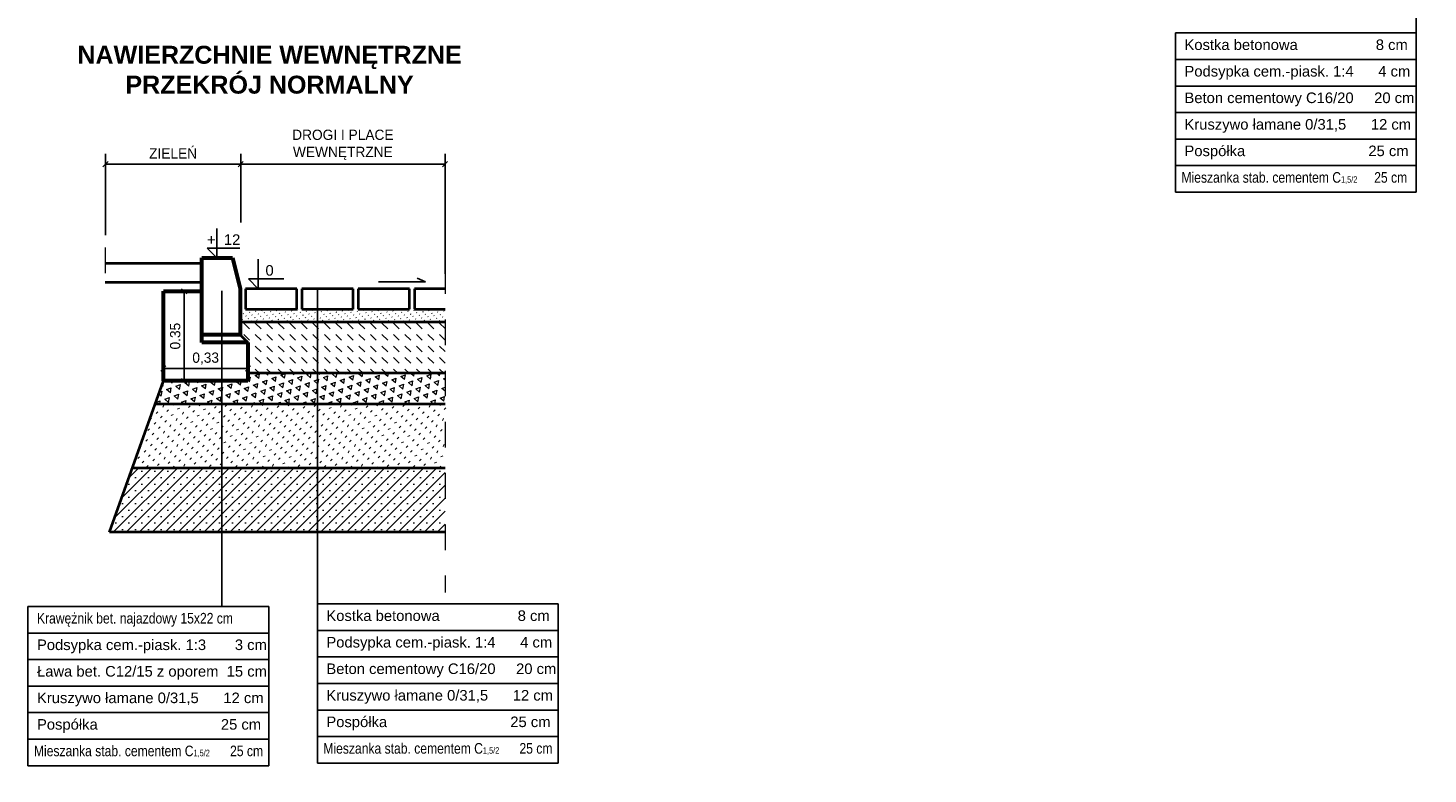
# Model space of a CAD drawing. Header units: millimetres. Extents: x 104.4 to 145.9, y 287.2 to 338.2.
# Tile 10 of 12: x 133.5 to 139, y 311.7 to 314.6. Entities that reach past the tile are written whole.
import ezdxf

# ---------------------------------------------------------------- set-up
doc = ezdxf.new("R2010")
doc.units = ezdxf.units.MM
doc.linetypes.add('DASHED2', pattern=[9.525, 6.35, -3.175])
doc.layers.get('0').update_dxf_attribs({"lineweight": 40})
for name, color, linetype, lineweight in [('beton', 5, 'Continuous', 60), ('kostka', 7, 'Continuous', 40), ('opis', 7, 'Continuous', 25), ('POSPÓŁKA', 1, 'Continuous', 40), ('wymiary', 5, 'Continuous', 15), ('wypełnienie', 3, 'Continuous', 13)]:
    doc.layers.add(name, color=color, linetype=linetype, lineweight=lineweight)
doc.dimstyles.new('Copy of ISO-25', dxfattribs={"dimtxt": 0.04, "dimasz": 0.02, "dimexe": 0.04, "dimexo": 0.06, "dimgap": 0.015, "dimtad": 1, "dimtxsty": 'Standard', "dimblk": 'OBLIQUE', "dimcen": 2.5, "dimadec": 0, "dimazin": 0, "dimtfac": 1, "dimtmove": 0, "dimatfit": 3, "dimfxl": 1, "dimarcsym": 0})

# ---------------------------------------------------------------- blocks, each defined once
blk = doc.blocks.new('_Oblique')
at = {"layer": 'beton', "color": 0, "lineweight": -2}
blk.add_line((-0.5, -0.5), (0.5, 0.5), dxfattribs=at)
blk = doc.blocks.new('*D1147')
at = {"layer": 'Defpoints', "color": 0, "transparency": 16777216}
for p in [(135.1423, 314.1016), (134.3452, 313.8135), (135.1423, 313.6138)]:
    blk.add_point(p, dxfattribs=at)
at = {"layer": 'wymiary', "color": 0, "lineweight": -2, "transparency": 16777216}
for p, q in [((134.3452, 313.8735), (134.3452, 314.1416)), ((135.1423, 313.6738), (135.1423, 314.1416)), ((134.3452, 314.1016), (135.1423, 314.1016))]:
    blk.add_line(p, q, dxfattribs=at)
at = {"layer": 'wymiary', "color": 0, "lineweight": -2, "transparency": 16777216, "xscale": 0.02, "yscale": 0.02, "zscale": 0.02, "rotation": 180}
blk.add_blockref('_Oblique', (134.3452, 314.1016), dxfattribs=at)
at = {"layer": 'wymiary', "color": 0, "lineweight": -2, "transparency": 16777216, "xscale": 0.02, "yscale": 0.02, "zscale": 0.02}
blk.add_blockref('_Oblique', (135.1423, 314.1016), dxfattribs=at)
at = {"layer": 'wymiary', "color": 0, "transparency": 16777216, "insert": (134.7437, 314.1766), "char_height": 0.04, "attachment_point": 5}
blk.add_mtext('DROGI I PLACE\\PWEWNĘTRZNE ', dxfattribs=at)
blk = doc.blocks.new('*D1148')
at = {"layer": 'Defpoints', "color": 0, "transparency": 16777216}
for p in [(134.0437, 313.6053), (134.0437, 313.2553), (134.125, 313.2553)]:
    blk.add_point(p, dxfattribs=at)
at = {"layer": 'wymiary', "color": 0, "lineweight": -2, "transparency": 16777216}
for p, q in [((134.1037, 313.6053), (134.165, 313.6053)), ((134.125, 313.6053), (134.125, 313.2553)), ((134.1037, 313.2553), (134.165, 313.2553))]:
    blk.add_line(p, q, dxfattribs=at)
at = {"layer": 'wymiary', "color": 0, "lineweight": -2, "transparency": 16777216, "xscale": 0.02, "yscale": 0.02, "zscale": 0.02}
for p, rotation in [((134.125, 313.6053), 90), ((134.125, 313.2553), 270)]:
    blk.add_blockref('_Oblique', p, dxfattribs=dict(at, rotation=rotation))
at = {"layer": 'wymiary', "color": 0, "transparency": 16777216, "insert": (134.09, 313.4303), "char_height": 0.04, "attachment_point": 5, "rotation": 90}
blk.add_mtext('0.35', dxfattribs=at)
blk = doc.blocks.new('*D1149')
at = {"layer": 'Defpoints', "color": 0, "transparency": 16777216}
for p in [(134.0437, 313.3777), (134.3737, 313.3777), (134.3737, 313.3042)]:
    blk.add_point(p, dxfattribs=at)
at = {"layer": 'wymiary', "color": 0, "lineweight": -2, "transparency": 16777216}
for p, q in [((134.0437, 313.3177), (134.0437, 313.2642)), ((134.3737, 313.3177), (134.3737, 313.2642)), ((134.0437, 313.3042), (134.3737, 313.3042))]:
    blk.add_line(p, q, dxfattribs=at)
at = {"layer": 'wymiary', "color": 0, "lineweight": -2, "transparency": 16777216, "xscale": 0.02, "yscale": 0.02, "zscale": 0.02, "rotation": 180}
blk.add_blockref('_Oblique', (134.0437, 313.3042), dxfattribs=at)
at = {"layer": 'wymiary', "color": 0, "lineweight": -2, "transparency": 16777216, "xscale": 0.02, "yscale": 0.02, "zscale": 0.02}
blk.add_blockref('_Oblique', (134.3737, 313.3042), dxfattribs=at)
at = {"layer": 'wymiary', "color": 0, "transparency": 16777216, "insert": (134.2087, 313.3426), "char_height": 0.04, "attachment_point": 5}
blk.add_mtext('0,33', dxfattribs=at)
blk = doc.blocks.new('*D1150')
at = {"layer": 'Defpoints', "color": 0, "transparency": 16777216}
for p in [(134.3452, 314.1016), (134.3452, 313.9112), (133.818, 313.7641)]:
    blk.add_point(p, dxfattribs=at)
at = {"layer": 'wymiary', "color": 0, "lineweight": -2, "transparency": 16777216}
for p, q in [((133.818, 313.8241), (133.818, 314.1416)), ((134.3452, 313.9712), (134.3452, 314.1416)), ((133.818, 314.1016), (134.3452, 314.1016))]:
    blk.add_line(p, q, dxfattribs=at)
at = {"layer": 'wymiary', "color": 0, "lineweight": -2, "transparency": 16777216, "xscale": 0.02, "yscale": 0.02, "zscale": 0.02, "rotation": 180}
blk.add_blockref('_Oblique', (133.818, 314.1016), dxfattribs=at)
at = {"layer": 'wymiary', "color": 0, "lineweight": -2, "transparency": 16777216, "xscale": 0.02, "yscale": 0.02, "zscale": 0.02}
blk.add_blockref('_Oblique', (134.3452, 314.1016), dxfattribs=at)
at = {"layer": 'wymiary', "color": 0, "transparency": 16777216, "insert": (134.0816, 314.1433), "char_height": 0.04, "attachment_point": 5}
blk.add_mtext('ZIELEŃ', dxfattribs=at)

msp = doc.modelspace()

# ---------------------------------------------------------------- hatches: boundary and pattern name
at = {"layer": 'POSPÓŁKA'}
h = msp.add_hatch(dxfattribs=at)
h.set_pattern_fill('ACAD_ISO07W100', color=256, scale=0.007, angle=315, style=0)
h.set_pattern_definition([(315, (-0.230434, 0.171418), (0.0247487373, 0.0247487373), [0.0035, -0.021])])
h.paths.add_polyline_path([(134.2722, 313.1653), (134.0116, 313.1653), (133.9225, 312.9153), (134.2722, 312.9153)])
h.paths.add_polyline_path([(135.1423, 313.1653), (134.2722, 313.1653), (134.2722, 312.9153), (135.1423, 312.9153)])
at = {"layer": 'wypełnienie'}
h = msp.add_hatch(dxfattribs=at)
h.set_pattern_fill('ACAD_ISO07W100', color=256, scale=0.004, angle=315, style=0)
h.set_pattern_definition([(315, (1.045472, 25.619285), (0.0141421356, 0.0141421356), [0.002, -0.012])])
h.paths.add_polyline_path([(135.1423, 313.5353), (135.0237, 313.5353), (134.3437, 313.5353), (134.3437, 313.4853), (135.1423, 313.4853)])
h = msp.add_hatch(dxfattribs=at)
h.set_pattern_fill('DASH', color=256, scale=0.01, angle=315, style=0)
h.set_pattern_definition([(315, (1.045472, 25.619285), (0.0449012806, -1e-17), [0.03175, -0.03175])])
h.paths.add_polyline_path([(135.1423, 313.4853), (134.3437, 313.4853), (134.3437, 313.4353), (134.3737, 313.4053), (134.3737, 313.2853), (135.1423, 313.2853)])
h = msp.add_hatch(dxfattribs=at)
h.set_pattern_fill('TRIANG', color=256, scale=0.004, angle=20, style=0)
h.set_pattern_definition([(80, (-0.230434, 0.171418), (-0.0291862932, 0.024490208), [0.01905, -0.01905]), (140, (-0.230434, 0.171418), (-0.0358022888, -0.0130309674), [0.01905, -0.01905]), (20, (-0.245027, 0.183663), (0.0066159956, 0.0375211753), [0.01905, -0.01905])])
h.paths.add_polyline_path([(135.1423, 313.2853), (134.3737, 313.2853), (134.3737, 313.2553), (134.2722, 313.2553), (134.2722, 313.1653), (135.1423, 313.1653)])
h.paths.add_polyline_path([(134.2722, 313.2553), (134.0437, 313.2553), (134.0116, 313.1653), (134.2722, 313.1653)])
h = msp.add_hatch(dxfattribs=at)
h.set_pattern_fill('SACNCR', color=256, scale=0.015, style=0)
h.set_pattern_definition([(45, (-0.230434, 0.171418), (-0.0252569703, 0.0252569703), []), (45, (-0.205177, 0.171418), (-0.0252569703, 0.0252569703), [0, -0.03571875])])
h.paths.add_polyline_path([(134.2722, 312.9153), (133.9225, 312.9153), (133.8333, 312.6653), (134.2722, 312.6653)])
h.paths.add_polyline_path([(135.1423, 312.9153), (134.2722, 312.9153), (134.2722, 312.6653), (135.1423, 312.6653)])

# ---------------------------------------------------------------- linework, layer by layer
at = {"linetype": 'DASHED2', "lineweight": 20, "ltscale": 0.01}
for p, q in [((133.8165, 313.7762), (133.8165, 313.5782)), ((135.1423, 313.6955), (135.1423, 312.4302))]:
    msp.add_line(p, q, dxfattribs=at)
for p, q in [((134.1937, 313.7138), (133.8165, 313.7138)), ((134.1937, 313.6399), (133.8165, 313.6399)), ((135.1423, 313.4853), (134.3437, 313.4853)), ((134.3437, 313.4353), (134.3737, 313.4053)), ((133.8333, 312.6653), (134.0437, 313.2553)), ((135.1423, 313.2853), (134.3737, 313.2853)), ((135.1423, 313.1653), (134.0116, 313.1653)), ((135.1423, 312.9153), (133.9225, 312.9153)), ((135.1423, 312.6653), (133.8333, 312.6653))]:
    msp.add_line(p, q)
at = {"layer": 'beton'}
for p, q in [((134.1937, 313.7353), (134.3137, 313.7353)), ((134.1937, 313.4353), (134.1937, 313.7353)), ((134.3137, 313.7353), (134.3437, 313.6153)), ((134.0437, 313.2553), (134.0437, 313.6053)), ((134.0437, 313.6053), (134.1937, 313.6053)), ((134.3437, 313.6153), (134.3437, 313.4353)), ((134.3437, 313.4353), (134.1937, 313.4353)), ((134.1937, 313.4053), (134.1937, 313.4353)), ((134.3737, 313.4053), (134.1937, 313.4053)), ((134.3737, 313.4053), (134.3737, 313.2553)), ((134.3737, 313.2553), (134.0437, 313.2553))]:
    msp.add_line(p, q, dxfattribs=at)
at = {"layer": 'kostka'}
for p, q in [((134.3637, 313.6153), (134.3637, 313.5353)), ((134.5637, 313.6153), (134.3637, 313.6153)), ((134.5637, 313.5353), (134.5637, 313.6153)), ((134.7837, 313.6153), (134.5837, 313.6153)), ((134.5837, 313.6153), (134.5837, 313.5353)), ((134.7837, 313.5353), (134.7837, 313.6153)), ((135.0037, 313.6153), (134.8037, 313.6153)), ((134.8037, 313.6153), (134.8037, 313.5353)), ((135.0037, 313.5353), (135.0037, 313.6153)), ((135.0237, 313.6153), (135.0237, 313.5353)), ((135.1423, 313.6153), (135.0237, 313.6153)), ((134.3637, 313.5353), (134.5637, 313.5353)), ((134.5837, 313.5353), (134.7837, 313.5353)), ((134.8037, 313.5353), (135.0037, 313.5353)), ((135.0237, 313.5353), (135.1423, 313.5353))]:
    msp.add_line(p, q, dxfattribs=at)
at = {"layer": 'opis'}
for p, q in [((138.9302, 316.8555), (138.9302, 314.6134)), ((138.9302, 314.6134), (137.9912, 314.6134)), ((137.9912, 313.992), (137.9912, 314.6134)), ((138.9302, 314.6134), (138.9302, 313.992)), ((138.9302, 314.5098), (137.9912, 314.5098)), ((138.9302, 314.4063), (137.9912, 314.4063)), ((138.9302, 314.3027), (137.9912, 314.3027)), ((138.9302, 314.1991), (137.9912, 314.1991)), ((138.9302, 314.0956), (137.9912, 314.0956)), ((138.9302, 313.992), (137.9912, 313.992)), ((134.2524, 313.7353), (134.2524, 313.8505)), ((134.2144, 313.7733), (134.3422, 313.7733)), ((134.2524, 313.7353), (134.2144, 313.7733)), ((134.4136, 313.6153), (134.4136, 313.7305)), ((134.3756, 313.6533), (134.5133, 313.6533)), ((134.4136, 313.6153), (134.3756, 313.6533)), ((134.8824, 313.6425), (135.0664, 313.6425)), ((135.0664, 313.6425), (135.0338, 313.6559)), ((134.2722, 313.6072), (134.2722, 312.3753)), ((134.6444, 313.6172), (134.6444, 312.3852)), ((135.5834, 312.3852), (134.6444, 312.3852)), ((134.6444, 311.7639), (134.6444, 312.3852)), ((135.5834, 312.3852), (135.5834, 311.7639)), ((134.4547, 312.3753), (133.5157, 312.3753)), ((133.5157, 311.7539), (133.5157, 312.3753)), ((134.4547, 311.7539), (134.4547, 312.3753)), ((134.4547, 312.2717), (133.5157, 312.2717)), ((135.5834, 312.2817), (134.6444, 312.2817)), ((134.4547, 312.1681), (133.5157, 312.1681)), ((135.5834, 312.1781), (134.6444, 312.1781)), ((134.4547, 312.0646), (133.5157, 312.0646)), ((135.5834, 312.0745), (134.6444, 312.0745)), ((133.5157, 311.961), (134.4547, 311.961)), ((135.5834, 311.971), (134.6444, 311.971)), ((134.4547, 311.8574), (133.5157, 311.8574)), ((135.5834, 311.8674), (134.6444, 311.8674)), ((134.4547, 311.7539), (133.5157, 311.7539)), ((135.5834, 311.7639), (134.6444, 311.7639))]:
    msp.add_line(p, q, dxfattribs=at)

# ---------------------------------------------------------------- texts
for s, insert, char_height, width, attachment_point in [('{\\fArial|b1|i0|c238|p34;NAWIERZCHNIE WEWNĘTRZNE \\PPRZEKRÓJ NORMALNY }', (134.4578, 314.3757), 0.07, 2.265321, 8), ('{\\fArial|b0|i0|c238|p34;Kostka betonowa                   8 cm }', (138.0261, 314.5881), 0.04125, 0.9041, 1), ('{\\fArial|b0|i0|c238|p34;Podsypka cem.-piask. 1:4      4 cm}', (138.0261, 314.4846), 0.04125, 0.9041, 1), ('{\\fArial|b0|i0|c238|p34;Beton cementowy C16/20     20 cm}', (138.0261, 314.381), 0.04125, 0.9041, 1), ('{\\fArial|b0|i0|c238|p34;Kruszywo łamane 0/31,5      12 cm}', (138.0261, 314.2774), 0.04125, 0.904064, 1), ('{\\fArial|b0|i0|c238|p34;Pospółka                              25 cm }', (138.0261, 314.1739), 0.04125, 0.904064, 1), ('{\\fArial Narrow|b0|i0|c238|p34;Mieszanka stab. cementem C\\H0.60606x;1,5/2\\H1.65x;     25 cm }', (138.0143, 314.0703), 0.04125, 1.039932, 1), ('{\\fArial|b0|i0|c238|p34;+  12}', (134.214, 313.8275), 0.04125, 0.288974, 1), ('{\\fArial Narrow|b0|i0|c238|p34;Krawężnik bet. najazdowy 15x22 cm }', (133.5507, 312.35), 0.04125, 0.9041, 1), ('{\\fArial|b0|i0|c238|p34;Kostka betonowa                   8 cm }', (134.6794, 312.36), 0.04125, 0.9041, 1), ('{\\fArial|b0|i0|c238|p34;Podsypka cem.-piask. 1:3       3 cm}', (133.5507, 312.2464), 0.04125, 0.9041, 1), ('{\\fArial|b0|i0|c238|p34;Podsypka cem.-piask. 1:4      4 cm}', (134.6794, 312.2564), 0.04125, 0.9041, 1), ('{\\fArial|b0|i0|c238|p34;Ława bet. C12/15 z oporem  15 cm}', (133.5507, 312.1429), 0.04125, 0.9041, 1), ('{\\fArial|b0|i0|c238|p34;Beton cementowy C16/20     20 cm}', (134.6794, 312.1529), 0.04125, 0.9041, 1), ('{\\fArial|b0|i0|c238|p34;Kruszywo łamane 0/31,5      12 cm}', (134.6794, 312.0493), 0.04125, 0.904064, 1), ('{\\fArial|b0|i0|c238|p34;Kruszywo łamane 0/31,5      12 cm}', (133.5507, 312.0393), 0.04125, 0.904064, 1), ('{\\fArial|b0|i0|c238|p34;Pospółka                              25 cm }', (134.6794, 311.9457), 0.04125, 1.020997, 1), ('{\\fArial|b0|i0|c238|p34;Pospółka                              25 cm }', (133.5507, 311.9358), 0.04125, 1.020997, 1), ('{\\fArial Narrow|b0|i0|c238|p34;Mieszanka stab. cementem C\\H0.60606x;1,5/2\\H1.65x;      25 cm }', (133.5388, 311.8322), 0.04125, 1.039932, 1), ('{\\fArial Narrow|b0|i0|c238|p34;Mieszanka stab. cementem C\\H0.60606x;1,5/2\\H1.65x;      25 cm }', (134.6675, 311.8422), 0.04125, 1.039932, 1)]:
    msp.add_mtext(s, dxfattribs=dict(at, insert=insert, char_height=char_height, width=width, attachment_point=attachment_point))
at = {"layer": 'opis', "extrusion": (0, 0, -1), "insert": (134.4739, 313.7075), "char_height": 0.04125, "width": 0.1614, "attachment_point": 1, "text_direction": (-1, 0, 0)}
msp.add_mtext('{\\fArial|b0|i0|c238|p34;0}', dxfattribs=at)

# ---------------------------------------------------------------- dimensions: what is measured, and where the dimension line sits
at = {"layer": 'wymiary'}
for base, p1, p2, text, picture, middle in [((135.1423, 314.1016), (134.3452, 313.8135), (135.1423, 313.6138), 'DROGI I PLACE\\PWEWNĘTRZNE ', '*D1147', (134.7437, 314.1766)), ((134.3452, 314.1016), (133.818, 313.7641), (134.3452, 313.9112), 'ZIELEŃ', '*D1150', (134.0816, 314.1433))]:
    dim = msp.add_linear_dim(base=base, p1=p1, p2=p2, text=text, dimstyle='Copy of ISO-25', dxfattribs=at)
    dim.commit()
    dim.dimension.update_dxf_attribs({"geometry": picture, "text_midpoint": middle})
dim = msp.add_linear_dim(base=(134.125, 313.2553), p1=(134.0437, 313.6053), p2=(134.0437, 313.2553), angle=90, text='0.35', dimstyle='Copy of ISO-25', dxfattribs=at)
dim.commit()
dim.dimension.update_dxf_attribs({"geometry": '*D1148', "text_midpoint": (134.09, 313.4303)})
dim = msp.add_linear_dim(base=(134.3737, 313.3042), p1=(134.0437, 313.3777), p2=(134.3737, 313.3777), dimstyle='Copy of ISO-25', dxfattribs=at)
dim.commit()
dim.dimension.update_dxf_attribs({"geometry": '*D1149', "text_midpoint": (134.2087, 313.3426)})

doc.saveas('drawing.dxf')
